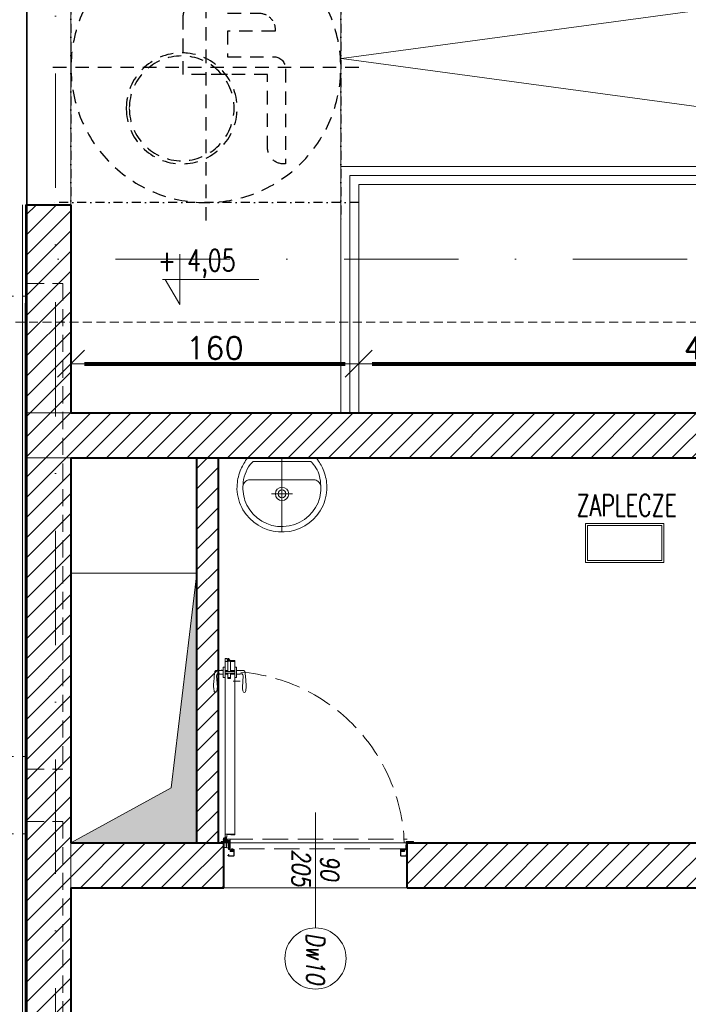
# Model space of a CAD drawing. Header units: metres. Extents: x 7408630 to 15602436, y 5561464 to 13303678.
# Tile 34 of 123: x 7413772 to 7414144, y 5562951 to 5563498. Entities that reach past the tile are written whole.
import ezdxf
from ezdxf.enums import TextEntityAlignment as Align

# ---------------------------------------------------------------- set-up
doc = ezdxf.new("R2010")
doc.units = ezdxf.units.M
doc.header["$MEASUREMENT"] = 0
for name, pattern in [('216-500', [2.5, 1.5, -1]), ('2_3', [1, 0.5, -0.5]), ('CARKOVANA', [7.5, 5, -2.5]), ('CENTER', [0.6, 0.375, -0.075, 0.075, -0.075]), ('DASHDOT', [25.4, 12.7, -6.35, 0, -6.35]), ('Hidden Line', [391.222223, 282.222223, -109]), ('HIDDEN2', [4.7625, 3.175, -1.5875]), ('STRICHPUNKTX2', [2, 1, -0.5, 0, -0.5])]:
    doc.linetypes.add(name, pattern=pattern)
for name, color, linetype, lineweight in [('!! 0_ Istn-sciany', 3, 'Continuous', 30), ('!! 0_ Opis', 8, 'Continuous', 13), ('!! 0_Opis_pom', 9, 'Continuous', 13), ('!! 0_Osie', 1, 'DASHDOT', 13), ('!! 1  WYDZIELENIE PPOŻ', 252, 'Continuous', 0), ('!! 1_drzwi opis', 151, 'Continuous', 9), ('!! 1_drzwi-linia', 213, 'Continuous', 5), ('!! 1_hatch projektowane ściany', 4, 'Continuous', 5), ('!! 1_OPIS POM NOWE', 140, 'Continuous', 5), ('!! 1_PROJ Sciany', 2, 'Continuous', 40), ('!! 1_PROJ TERMOIZOL', 132, 'Continuous', 5), ('!! 1_PROJ widok', 5, 'Continuous', 9), ('!! 2_wypos-sanitarne', 240, 'Continuous', 9), ('!! wymiary osi', 250, 'Continuous', 5), ('0-osie-liniA', 14, 'DASHDOT', 5), ('0-PRZEB-LINIA-PODLOGA', 72, 'Continuous', 20), ('Granica', 112, 'Continuous', 80)]:
    doc.layers.add(name, color=color, linetype=linetype, lineweight=lineweight)
doc.layers.add('!! 1_ widok', color=4, linetype='Continuous')
doc.layers.add('NPS !!', color=4, linetype='Continuous')
doc.layers.add('!! 1_Wyburzenia', color=252, linetype='CARKOVANA', lineweight=13, true_color=0x696969)
doc.layers.add('Powierzchnia', color=140, linetype='Continuous', lineweight=5, plot=False)
doc.styles.add('50', font='ROMANS.shx', dxfattribs={"width": 0.8, "oblique": 10, "height": 10})
doc.styles.add('ARIAL', font='tahoma.ttf')
doc.styles.add('SIMPLEX', font='simplex.shx', dxfattribs={"width": 0.77})
doc.styles.add('TXT', font='simplex.shx')
doc.linetypes.add('ZIGZAG', pattern='A,0.00254,-5.08,[131,ltypeshp.shx,S=5.08,R=0,X=-5.08,Y=0],-10.16,[131,ltypeshp.shx,S=5.08,R=180,X=5.08,Y=0],-5.08', length=20.32254)
doc.dimstyles.new('DIM50', dxfattribs={"dimscale": 5, "dimtxt": 2, "dimasz": 1, "dimexe": 0, "dimexo": 0, "dimgap": 0.5, "dimtad": 1, "dimdec": 4, "dimrnd": 0.5, "dimdsep": 46, "dimtxsty": 'TXT', "dimblk": 'TICK1', "dimblk1": 'TICK1', "dimblk2": 'TICK1', "dimsah": 1, "dimcen": 0, "dimse1": 1, "dimse2": 1, "dimclrd": 1, "dimclre": 7, "dimclrt": 9, "dimadec": 0, "dimazin": 0, "dimtfac": 1, "dimtdec": 4, "dimtmove": 2, "dimatfit": 3, "dimldrblk": 'TICK1', "dimfxl": 1, "dimtolj": 1, "dimarcsym": 0})
pattern_1 = [(45, (-71376.923, 194378.116), (-5.61266008, 5.61266008), [])]

# ---------------------------------------------------------------- blocks, each defined once
blk = doc.blocks.new('okno 266 x 112 - do zamurowania')
at = {"layer": '!! 1_Wyburzenia', "linetype": 'HIDDEN2', "ltscale": 3}
for points in [[(74187.47, -198558.59), (74187.47, -198278.59)], [(74192.47, -198278.59), (74187.47, -198278.59)], [(74224.47, -198285.59), (74192.47, -198285.59)], [(74224.47, -198285.59), (74232.47, -198285.59)], [(74224.47, -198551.59), (74224.47, -198285.59)], [(74232.47, -198290.59), (74232.47, -198285.59)], [(74232.47, -198551.59), (74232.47, -198285.59)], [(74249.47, -198283.59), (74269.47, -198283.59)], [(74249.47, -198290.59), (74249.47, -198285.59)], [(74269.47, -198283.59), (74269.47, -198553.59)], [(74232.47, -198290.59), (74249.47, -198290.59)], [(74228.47, -198543.59), (74228.47, -198293.59)], [(74232.47, -198551.59), (74232.47, -198546.59)], [(74232.47, -198546.59), (74249.47, -198546.59)], [(74249.47, -198546.59), (74249.47, -198551.59)], [(74224.47, -198551.59), (74192.47, -198551.59)], [(74224.47, -198551.59), (74232.47, -198551.59)], [(74249.47, -198553.59), (74269.47, -198553.59)], [(74192.47, -198558.59), (74187.47, -198558.59)]]:
    blk.add_lwpolyline(points, dxfattribs=at)
for points in [[(74232.47, -198293.59), (74232.47, -198287.59), (74224.47, -198287.59), (74224.47, -198293.59)], [(74232.47, -198549.59), (74232.47, -198543.59), (74224.47, -198543.59), (74224.47, -198549.59)]]:
    blk.add_lwpolyline(points, close=True, dxfattribs=at)
blk = doc.blocks.new('BLOK OSI')
at = {"layer": '0-osie-liniA', "ltscale": 5}
for points in [[(52022.71142, -198101.31839), (52022.71142, -199860.81919)], [(48624.30568, -198331.5883), (52453.67948, -198331.5883)]]:
    blk.add_lwpolyline(points, dxfattribs=at)
blk = doc.blocks.new('gvb')
at = {"linetype": 'STRICHPUNKTX2', "ltscale": 5}
for p, q in [((130664.97, 14667.75), (130664.97, 14497.75)), ((130814.97, 14667.75), (130814.97, 14497.75)), ((130654.97, 14657.75), (130824.97, 14657.75)), ((130654.97, 14507.75), (130824.97, 14507.75))]:
    blk.add_line(p, q, dxfattribs=at)
at = {"linetype": '216-500', "ltscale": 5}
for p, q in [((130739.97, 14667.75), (130739.97, 14497.75)), ((130654.97, 14582.75), (130824.97, 14582.75)), ((130705.62, 14537.29), (130705.62, 14578.9))]:
    blk.add_line(p, q, dxfattribs=at)
for points in [[(130727.92, 14612.92), (130709.37, 14612.92)], [(130727.92, 14578.9), (130752.56, 14578.9), (130752.56, 14611.05)], [(130701.49, 14604.79), (130701.49, 14603.03), (130727.92, 14603.03)], [(130727.92, 14603.03), (130727.92, 14588.79)], [(130727.92, 14588.79), (130701.75, 14588.8)], [(130727.92, 14588.79), (130713.68, 14588.79)], [(130705.62, 14578.9), (130737.03, 14578.9)]]:
    blk.add_lwpolyline(points, dxfattribs=at)
blk.add_lwpolyline([(130701.75, 14588.8, 0.400619), (130695.72, 14582.06), (130695.72, 14529.31)], format="xyb", dxfattribs=at)
at = {"linetype": '216-500', "ltscale": 2}
blk.add_lwpolyline([(130713.68, 14588.79), (130713.68, 14588.79)], dxfattribs=at)
at = {"linetype": '216-500', "ltscale": 5}
for centre, radius in [((130739.97, 14582.75), 75), ((130740.04, 14640.53), 11.41), ((130753.4, 14560.11), 30.82), ((130753.4, 14560.11), 29.13)]:
    blk.add_circle(centre, radius, dxfattribs=at)
for centre, radius, start, end in [((130740.13, 14610.57), 12.44, 2.2135, 169.0878), ((130696.81, 14538.09), 8.85, 262.981, 5.2099)]:
    blk.add_arc(centre, radius, start, end, dxfattribs=at)
at = {"linetype": '216-500', "ltscale": 2}
blk.add_arc((130710.53, 14603.91), 9.09, 97.3287, 185.5564, dxfattribs=at)
blk = doc.blocks.new('TICK1')
at = {"color": 2}
blk.add_line((-1, -1), (1, 1), dxfattribs=at)
at = {"color": 0}
for p, q in [((0, -1.4), (0, 1.4)), ((0, 0), (-1, 0))]:
    blk.add_line(p, q, dxfattribs=at)
blk = doc.blocks.new('*D918')
at = {"layer": '!! wymiary osi', "color": 1, "lineweight": -2, "transparency": 16777216}
blk.add_line((74482.42, -198328.22), (74627.43, -198328.22), dxfattribs=at)
at = {"layer": 'DEFPOINTS', "color": 0, "transparency": 16777216}
for p in [(74634.93, -198328.22), (74474.92, -198346.84), (74634.93, -198346.84)]:
    blk.add_point(p, dxfattribs=at)
at = {"layer": '!! wymiary osi', "color": 1, "lineweight": -2, "transparency": 16777216, "xscale": 7.5, "yscale": 7.5, "zscale": 7.5, "rotation": 180}
blk.add_blockref('TICK1', (74474.92, -198328.22), dxfattribs=at)
at = {"layer": '!! wymiary osi', "color": 1, "lineweight": -2, "transparency": 16777216, "xscale": 7.5, "yscale": 7.5, "zscale": 7.5}
blk.add_blockref('TICK1', (74634.93, -198328.22), dxfattribs=at)
at = {"layer": '!! wymiary osi', "color": 9, "transparency": 16777216, "insert": (74554.93, -198319.47), "char_height": 12.5, "attachment_point": 5, "style": 'TXT'}
blk.add_mtext('\\A1;160', dxfattribs=at)
blk = doc.blocks.new('*D919')
at = {"layer": '!! wymiary osi', "color": 1, "lineweight": -2, "transparency": 16777216}
blk.add_line((74642.43, -198328.22), (75036.92, -198328.22), dxfattribs=at)
at = {"layer": 'DEFPOINTS', "color": 0, "transparency": 16777216}
for p in [(75044.42, -198328.22), (74634.93, -198346.84), (75044.42, -198346.84)]:
    blk.add_point(p, dxfattribs=at)
at = {"layer": '!! wymiary osi', "color": 1, "lineweight": -2, "transparency": 16777216, "xscale": 7.5, "yscale": 7.5, "zscale": 7.5, "rotation": 180}
blk.add_blockref('TICK1', (74634.93, -198328.22), dxfattribs=at)
at = {"layer": '!! wymiary osi', "color": 1, "lineweight": -2, "transparency": 16777216, "xscale": 7.5, "yscale": 7.5, "zscale": 7.5}
blk.add_blockref('TICK1', (75044.42, -198328.22), dxfattribs=at)
at = {"layer": '!! wymiary osi', "color": 9, "transparency": 16777216, "insert": (74839.68, -198319.47), "char_height": 12.5, "attachment_point": 5, "style": 'TXT'}
blk.add_mtext('\\A1;409.5', dxfattribs=at)
blk = doc.blocks.new('1_ok-opis')
blk.add_line((0, 111.61), (0, 50))
blk.add_circle((0, 128.61), 17)
at = {"style": '50', "oblique": 10, "width": 0.8}
for tag, rotation, p in [('NR', 90, (0, 128.61)), ('NR', 270, (0, 128.61)), ('SZEROKOŚĆ', 90, (-8, 78.29)), ('WYSOKOŚĆ', 270, (-8, 78.29)), ('WYSOKOŚĆ', 90, (8, 78.29)), ('SZEROKOŚĆ', 270, (8, 78.29))]:
    blk.add_attdef(tag, text='', height=10, rotation=rotation, dxfattribs=at).set_placement(p, align=Align.MIDDLE)
blk = doc.blocks.new('A$C527aaae0')
for points in [[(0.1915, -0.001), (0.1975, -0.0093), (0.203, -0.0173), (0.2082, -0.025), (0.213, -0.0326), (0.2175, -0.0402), (0.2216, -0.0479), (0.2255, -0.0558), (0.2292, -0.0639), (0.2328, -0.0735), (0.2366, -0.0845), (0.2399, -0.0953), (0.2429, -0.1061), (0.2453, -0.1169), (0.2473, -0.1278), (0.2487, -0.1389), (0.2495, -0.1502), (0.2498, -0.1618), (0.2492, -0.1766), (0.2478, -0.1918), (0.2457, -0.2067), (0.2428, -0.2214), (0.239, -0.2358), (0.2344, -0.25), (0.2289, -0.2639), (0.2225, -0.2775), (0.2132, -0.2936), (0.1947, -0.319), (0.174, -0.3415), (0.1513, -0.361), (0.1268, -0.3776), (0.1005, -0.391), (0.0726, -0.4011), (0.0432, -0.4079), (0.0125, -0.4112), (-0.0191, -0.4105), (-0.0495, -0.4063), (-0.0786, -0.3988), (-0.1062, -0.3881), (-0.1321, -0.3743), (-0.1563, -0.3574), (-0.1786, -0.3374), (-0.1988, -0.3143), (-0.2168, -0.2883), (-0.2237, -0.2746), (-0.2299, -0.2608), (-0.2353, -0.2468), (-0.24, -0.2327), (-0.2438, -0.2183), (-0.2467, -0.2037), (-0.2487, -0.1888), (-0.2498, -0.1735), (-0.2497, -0.1595), (-0.249, -0.1479), (-0.2479, -0.1367), (-0.2463, -0.1256), (-0.2444, -0.1148), (-0.242, -0.104), (-0.2392, -0.0932), (-0.2359, -0.0823), (-0.2322, -0.0712), (-0.2282, -0.0623), (-0.2242, -0.0541), (-0.22, -0.0461), (-0.2157, -0.0381), (-0.2113, -0.0303), (-0.2067, -0.0225), (-0.2019, -0.0148), (-0.1969, -0.0071), (-0.1921, -0.001)], [(0.1608, -0.0198), (0.1622, -0.0209), (0.1634, -0.022), (0.1645, -0.023), (0.1654, -0.024), (0.1663, -0.025), (0.1672, -0.0261), (0.1682, -0.0273), (0.1692, -0.0287), (0.1739, -0.0344), (0.1821, -0.0451), (0.1893, -0.0557), (0.1954, -0.0665), (0.2007, -0.0776), (0.2051, -0.0891), (0.2087, -0.1012), (0.2116, -0.114), (0.2138, -0.1277), (0.2152, -0.1416), (0.216, -0.1551), (0.2162, -0.1682), (0.2158, -0.181), (0.2146, -0.1937), (0.2128, -0.2063), (0.2103, -0.2189), (0.2069, -0.2316), (0.2007, -0.2493), (0.1874, -0.2756), (0.1704, -0.3001), (0.1499, -0.3221), (0.1263, -0.3413), (0.1, -0.3573), (0.0711, -0.3696), (0.0402, -0.3777), (0.0074, -0.3812), (-0.0248, -0.3802), (-0.0555, -0.3745), (-0.0846, -0.3645), (-0.1119, -0.3506), (-0.1369, -0.3331), (-0.1592, -0.3122), (-0.1785, -0.2885), (-0.1945, -0.2622), (-0.2053, -0.2373), (-0.2088, -0.2247), (-0.2117, -0.2119), (-0.2139, -0.1991), (-0.2155, -0.1862), (-0.2165, -0.1732), (-0.2167, -0.1601), (-0.2161, -0.147), (-0.2148, -0.1337), (-0.2129, -0.12), (-0.2097, -0.1056), (-0.2052, -0.0909), (-0.1995, -0.0763), (-0.1928, -0.0622), (-0.1851, -0.049), (-0.1767, -0.0372), (-0.1676, -0.0271), (-0.159, -0.0198)]]:
    blk.add_lwpolyline(points, close=True)
blk.add_lwpolyline([(0.2151, -0.1518), (0.2126, -0.1464), (0.21, -0.1415), (0.2071, -0.1372), (0.2038, -0.1333), (0.2, -0.1297), (0.1955, -0.1264), (0.1903, -0.1232), (0.1842, -0.1211), (-0.1851, -0.1211), (-0.1909, -0.1228), (-0.1959, -0.1256), (-0.2003, -0.1289), (-0.2043, -0.1326), (-0.2078, -0.1367), (-0.2109, -0.1413), (-0.2137, -0.1463), (-0.2163, -0.1518), (-0.2163, -0.1521)])
at = {"lineweight": 5}
for points in [[(0.1863, -0.1214), (0.1863, -0.1211)], [(0.1863, -0.1211), (0.1863, -0.1214)]]:
    blk.add_lwpolyline(points, dxfattribs=at)
for radius in [0.0371, 0.0219]:
    blk.add_circle((0.0005, -0.1995), radius)
at = {"layer": 'DEFPOINTS', "lineweight": 5}
for points in [[(0, 0), (0, -0.4111)], [(-0.0573, -0.1985), (0.0582, -0.1985)]]:
    blk.add_lwpolyline(points, dxfattribs=at)
blk = doc.blocks.new('8544-EI60')
at = {"color": 254, "true_color": 0xe9d9be}
for p, q in [((-5.3, 0), (6, 0)), ((6, 0), (7.4, -1.4)), ((-7.5, -2.2), (-7.5, -2.2)), ((-7.5, -5.2), (-7.5, -5.2)), ((-7.5, -8.2), (-7.5, -8.2)), ((-5.6, -0.1), (-7.4, -1.9)), ((-5.5, -3), (-7.4, -4.9)), ((-5.5, -6), (-7.4, -7.9)), ((-5.5, -1.4), (-6.6, -2.6)), ((-5.5, -4.4), (-6.6, -5.6)), ((-5.5, -7.4), (-6.6, -8.6)), ((-5.5, -3), (-5.5, -1.4)), ((-5.5, -6), (-5.5, -4.4)), ((-5.5, -7.4), (-5.3, -8)), ((-5.3, -8), (-1.2, -8)), ((-4.5, -3.9), (-4.5, -1)), ((-4.5, -1), (5, -1)), ((-4.5, -3.9), (0.4, -2.7)), ((-4.5, -5), (0.1, -3.8)), ((-4.5, -7), (-4.5, -5)), ((-4.5, -7), (-1.2, -7)), ((-0.7, -8.5), (-1.1, -12.4)), ((0.3, -8.6), (-0.1, -12.1)), ((3.1, -13.5), (-0.1, -13.5)), ((0.1, -3.8), (5.2, -7.4)), ((3, -12.5), (0.3, -12.5)), ((0.4, -2.7), (5, -6.1)), ((5, -6.1), (5, -1)), ((6, -1.4), (6.6, -2.1)), ((6, -3.2), (6, -1.4)), ((6, -3.2), (7.4, -4.5)), ((6, -4.6), (6.6, -5.3)), ((6, -6), (6, -4.6)), ((6.7, -6.4), (7.5, -6)), ((7.5, -1.7), (7.5, -1.7)), ((7.5, -4.9), (7.5, -4.9)), ((7.5, -8), (7.6, -9.4))]:
    blk.add_line(p, q, dxfattribs=at)
for centre, radius, start, end in [((-5.3, -0.5), 0.5, 90, 135), ((-7, -2.2), 0.5, 135, 180), ((-7, -2.2), 0.5, 180, 315), ((-7, -5.2), 0.5, 135, 180), ((-7, -5.2), 0.5, 180, 315), ((-7, -8.2), 0.5, 135, 180), ((-7, -8.2), 0.5, 180, 315), ((-1.2, -8.5), 1.5, 354.4366, 90), ((-1.2, -8.5), 0.5, 354.4366, 90), ((0.4, -12.5), 1.5, 174.4366, 180.4125), ((-0.1, -12.5), 1, 180.4125, 270), ((0.3, -12.1), 0.4, 174.4366, 270), ((3, -11.5), 1, 270, 290.1212), ((3.1, -12.5), 1, 270, 288.9845), ((0.1, -3.8), 9.19, 290.1212, 302.4406), ((0.1, -3.8), 10.2, 288.9845, 310.5414), ((3.7, -9.5), 2.5, 302.4406, 54.3761), ((6.5, -6), 0.5, 180, 296.5747), ((7, -1.7), 0.5, 225, 0), ((7, -4.9), 0.5, 225, 0), ((5.1, -9.7), 2.5, 310.5414, 5.5701), ((7, -1.7), 0.5, 0, 45), ((7, -4.9), 0.5, 0, 45)]:
    blk.add_arc(centre, radius, start, end, dxfattribs=at)
blk = doc.blocks.new('zaw-dr-90-p')
at = {"color": 2, "linetype": 'CENTER', "ltscale": 0.2}
for p, q in [((12, 0), (-12, 0)), ((0, 12), (0, -12)), ((24.5, 24), (31, 24)), ((24.5, 19), (31, 19))]:
    blk.add_line(p, q, dxfattribs=at)
at = {"ltscale": 0.2}
for p, q in [((10, 12), (6.5, 12)), ((10, 0), (10, 6.5))]:
    blk.add_line(p, q, dxfattribs=at)
blk.add_lwpolyline([(0, 6.5), (23.5, 6.5, 0.414214), (28, 11), (28, 31), (24.5, 31), (24.5, 11, -0.414214), (23.5, 10), (0, 10, 4.561698), (7.6, 6.5), (4.9, 4.2)], format="xyb", dxfattribs=at)
blk.add_lwpolyline([(-0.2, -0.2), (-2.5, -0.2), (-2.5, 0.2), (-0.2, 0.2), (-0.2, 2.5), (0.2, 2.5), (0.2, 0.2), (2.8, 0.2), (2.8, -0.2), (0.2, -0.2), (0.2, -2.8), (-0.2, -2.8)], close=True)
blk.add_lwpolyline([(10, 10), (10, 39), (6.5, 39), (6.5, 10)], dxfattribs=at)
blk.add_circle((0, 0), 6.5, dxfattribs=at)
blk = doc.blocks.new('drzwi 90- sc 12')
h = blk.add_hatch()
h.set_pattern_fill('ANSI37', color=256, scale=0.022, angle=0.001, style=0)
h.set_pattern_definition([(45.0010491, (2407.02095, 648.17796), (-0.04939231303, 0.04939050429), []), (135.0010491, (2407.02095, 648.17796), (-0.04939050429, -0.04939231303), [])])
h.paths.add_polyline_path([(-13715.37, 20305.72), (-13715.57, 20305.72), (-13715.57, 20307.72), (-13715.37, 20307.72)])
h = blk.add_hatch()
h.set_pattern_fill('ANSI37', color=256, scale=0.022, angle=0.001, style=0)
h.set_pattern_definition([(135.0010491, (4473.9854, -4604.62511), (0.04939050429, 0.04939231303), []), (45.0010491, (4473.9854, -4604.62511), (0.04939231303, -0.04939050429), [])])
h.paths.add_polyline_path([(-13617.17, 20305.72), (-13616.97, 20305.72), (-13616.97, 20306.72), (-13617.17, 20306.72)])
h.paths.add_polyline_path([(-13617.17, 20306.72), (-13616.97, 20306.72), (-13616.97, 20307.72), (-13617.17, 20307.72)])
for p, q in [((-13620.32, 20410.16), (-13620.32, 20313.77)), ((-13618, 20409.86), (-13620.32, 20409.86)), ((-13616.12, 20410.26), (-13620.22, 20410.26)), ((-13616.12, 20410.26), (-13620, 20410.26)), ((-13618.17, 20410.26), (-13618.17, 20409.96)), ((-13618.17, 20410.26), (-13616.22, 20410.26)), ((-13618.17, 20410.26), (-13616.22, 20410.26)), ((-13618.17, 20409.96), (-13616.22, 20409.96)), ((-13618, 20404.16), (-13618, 20409.96)), ((-13617.9, 20404.16), (-13617.9, 20409.96)), ((-13617.77, 20410.26), (-13616.92, 20411.46)), ((-13616.92, 20410.26), (-13616.92, 20411.46)), ((-13616.62, 20411.46), (-13616.92, 20411.46)), ((-13616.62, 20411.46), (-13616.92, 20411.46)), ((-13616.62, 20410.26), (-13616.62, 20411.46)), ((-13616.62, 20410.26), (-13616.62, 20411.26)), ((-13616.62, 20410.66), (-13616.62, 20410.86)), ((-13616.5, 20404.16), (-13616.5, 20409.96)), ((-13616.4, 20404.16), (-13616.4, 20409.96)), ((-13614.92, 20409.86), (-13616.4, 20409.86)), ((-13616.22, 20410.26), (-13616.22, 20409.96)), ((-13616.22, 20409.96), (-13616.22, 20410.26)), ((-13616.12, 20410.26), (-13616.12, 20411.46)), ((-13616.12, 20411.46), (-13615.02, 20411.46)), ((-13614.92, 20411.36), (-13614.92, 20313.77)), ((-13618, 20404.76), (-13620.32, 20404.76)), ((-13620.32, 20404.16), (-13614.92, 20404.16)), ((-13620.32, 20403.36), (-13614.92, 20403.36)), ((-13618, 20402.76), (-13620.32, 20402.76)), ((-13618, 20400.34), (-13618, 20403.36)), ((-13617.9, 20400.84), (-13617.9, 20403.36)), ((-13616.5, 20400.84), (-13616.5, 20403.36)), ((-13616.4, 20404.76), (-13614.92, 20404.76)), ((-13616.4, 20400.34), (-13616.4, 20403.36)), ((-13616.4, 20402.76), (-13614.92, 20402.76)), ((-13619.54, 20398.92), (-13623.37, 20398.92)), ((-13619.54, 20398.92), (-13623.37, 20398.92)), ((-13618, 20400.34), (-13616.4, 20400.34)), ((-13616.5, 20400.84), (-13617.9, 20400.84)), ((-13617.9, 20400.84), (-13616.5, 20400.84)), ((-13620.32, 20313.47), (-13620.32, 20317.97)), ((-13614.92, 20312.27), (-13614.92, 20317.97)), ((-13614.92, 20313.77), (-13620.32, 20313.77)), ((-13618.22, 20313.37), (-13620.22, 20313.37)), ((-13618.22, 20313.67), (-13618.22, 20313.37)), ((-13618.22, 20313.67), (-13616.42, 20313.67)), ((-13617.77, 20311.12), (-13617.77, 20305.72)), ((-13617.77, 20311.12), (-13617.77, 20305.72)), ((-13617.37, 20309.92), (-13617.37, 20305.82)), ((-13616.17, 20309.92), (-13617.37, 20309.92)), ((-13616.17, 20309.92), (-13616.17, 20311.02)), ((-13615.92, 20313.17), (-13615.92, 20312.17)), ((-13615.92, 20312.17), (-13615.02, 20312.17)), ((-13715.57, 20308.32), (-13715.57, 20308.56)), ((-13715.57, 20307.69), (-13715.57, 20308.56)), ((-13715.57, 20307.82), (-13715.57, 20308.56)), ((-13715.57, 20307.72), (-13715.37, 20307.72)), ((-13715.77, 20301.96), (-13716.27, 20301.96)), ((-13616.77, 20301.96), (-13616.27, 20301.96))]:
    blk.add_line(p, q)
at = {"ltscale": 0.2}
for p, q in [((-13621.38, 20404.81), (-13624.98, 20404.81)), ((-13621.38, 20402.71), (-13622.87, 20402.71)), ((-13621.38, 20406.26), (-13621.38, 20401.26)), ((-13620.32, 20406.56), (-13621.08, 20406.56)), ((-13614.92, 20406.56), (-13614.16, 20406.56)), ((-13613.86, 20406.26), (-13613.86, 20401.26)), ((-13613.86, 20404.81), (-13610.26, 20404.81)), ((-13613.86, 20402.71), (-13612.38, 20402.71)), ((-13613.36, 20405.01), (-13613.36, 20404.81)), ((-13613.36, 20405.01), (-13612.86, 20405.01)), ((-13612.86, 20405.01), (-13612.86, 20404.81)), ((-13624.98, 20401.86), (-13624.58, 20395.61)), ((-13620.32, 20400.96), (-13621.08, 20400.96)), ((-13614.92, 20400.96), (-13614.16, 20400.96)), ((-13610.26, 20401.86), (-13610.66, 20395.61))]:
    blk.add_line(p, q, dxfattribs=at)
at = {"linetype": 'Hidden Line', "lineweight": 9, "ltscale": 0.05}
for p, q in [((-13616.27, 20311.12), (-13716.27, 20311.12)), ((-13715.07, 20305.72), (-13617.47, 20305.72))]:
    blk.add_line(p, q, dxfattribs=at)
for points in [[(-13665.27, 20284.96), (-13665.27, 20325.83)], [(-13615.57, 20309.64), (-13615.32, 20309.64), (-13615.32, 20309.82), (-13616.32, 20309.82), (-13616.32, 20309.64), (-13615.92, 20309.64)], [(-13715.37, 20307.72), (-13715.37, 20305.72), (-13715.57, 20305.72), (-13715.57, 20307.72)]]:
    blk.add_lwpolyline(points)
at = {"ltscale": 0.2}
for points in [[(-13715.57, 20307.51), (-13715.57, 20309.48, 0.414214), (-13715.91, 20309.82), (-13719.43, 20309.82, 0.414214), (-13719.77, 20309.48), (-13719.77, 20308.92), (-13719.59, 20308.92), (-13719.59, 20309.48, -0.414214), (-13719.43, 20309.64), (-13716.97, 20309.64)], [(-13716.97, 20309.64), (-13715.91, 20309.64, -0.414214), (-13715.75, 20309.48), (-13715.75, 20307.51)], [(-13615.92, 20309.64), (-13616.63, 20309.64, 0.414214), (-13616.79, 20309.48), (-13616.79, 20305.58, -0.414214), (-13617.13, 20305.24), (-13617.58, 20305.24, 0.414214), (-13617.74, 20305.08), (-13617.74, 20304.48, -0.414214), (-13618.08, 20304.14), (-13619.26, 20304.14, -0.414214), (-13619.6, 20304.48), (-13619.6, 20305.15, 1), (-13619.79, 20305.15), (-13619.79, 20301.96, 0.414214), (-13619.63, 20301.8), (-13617.11, 20301.8, 0.414214), (-13616.95, 20301.96), (-13616.95, 20302.52), (-13616.77, 20302.52), (-13616.77, 20301.96, -0.414214), (-13617.11, 20301.62), (-13619.63, 20301.62, -0.414214), (-13619.97, 20301.96), (-13619.97, 20305.15, -1), (-13619.42, 20305.15), (-13619.42, 20304.48, 0.414214), (-13619.26, 20304.32), (-13618.08, 20304.32, 0.414214), (-13617.92, 20304.48), (-13617.92, 20305.08, -0.414214), (-13617.58, 20305.42), (-13617.13, 20305.42, 0.414214), (-13616.97, 20305.58), (-13616.97, 20309.48, -0.414214), (-13616.63, 20309.82), (-13613.11, 20309.82, -0.414214), (-13612.77, 20309.48), (-13612.77, 20308.92), (-13612.95, 20308.92), (-13612.95, 20309.48, 0.414214), (-13613.11, 20309.64), (-13615.57, 20309.64)], [(-13616.43, 20309.49), (-13616.43, 20309.64), (-13616.63, 20309.64, 0.414214), (-13616.79, 20309.48), (-13616.79, 20306.14), (-13615.99, 20306.14), (-13615.99, 20306.34), (-13614.39, 20306.34), (-13614.39, 20309.64), (-13614.93, 20309.64), (-13614.93, 20309.49)], [(-13715.75, 20307.76), (-13715.75, 20305.58, 0.414214), (-13715.41, 20305.24), (-13714.96, 20305.24, -0.414214), (-13714.8, 20305.08), (-13714.8, 20304.48, 0.414214), (-13714.46, 20304.14), (-13713.28, 20304.14, 0.414214), (-13712.94, 20304.48), (-13712.94, 20305.15, -1), (-13712.75, 20305.15), (-13712.75, 20301.96, -0.414214), (-13712.91, 20301.8), (-13715.43, 20301.8, -0.414214), (-13715.59, 20301.96), (-13715.59, 20302.52), (-13715.77, 20302.52), (-13715.77, 20301.96, 0.414214), (-13715.43, 20301.62), (-13712.91, 20301.62, 0.414214), (-13712.57, 20301.96), (-13712.57, 20305.15, 1), (-13713.12, 20305.15), (-13713.12, 20304.48, -0.414214), (-13713.28, 20304.32), (-13714.46, 20304.32, -0.414214), (-13714.62, 20304.48), (-13714.62, 20305.08, 0.414214), (-13714.96, 20305.42), (-13715.41, 20305.42, -0.414214), (-13715.57, 20305.58), (-13715.57, 20307.64)]]:
    blk.add_lwpolyline(points, format="xyb", dxfattribs=at)
at = {"lineweight": 30}
for points in [[(-13716.27, 20308.92), (-13721.27, 20308.92)], [(-13716.27, 20308.92), (-13716.27, 20296.92)], [(-13614.27, 20308.92), (-13609.27, 20308.92)], [(-13614.27, 20308.92), (-13614.27, 20296.92)]]:
    blk.add_lwpolyline(points, dxfattribs=at)
for points in [[(-13616.97, 20307.72), (-13617.17, 20307.72), (-13617.17, 20305.72), (-13616.97, 20305.72)], [(-13616.79, 20308.82), (-13616.97, 20308.82), (-13616.97, 20307.42), (-13616.79, 20307.42)]]:
    blk.add_lwpolyline(points, close=True)
for centre, radius, start, end in [((-13620.22, 20410.16), 0.1, 90, 180), ((-13615.02, 20411.36), 0.1, 0, 90), ((-13620.22, 20313.47), 0.1, 180, 270), ((-13616.42, 20313.17), 0.5, 0, 90), ((-13616.27, 20311.02), 0.1, 0, 90), ((-13615.02, 20312.27), 0.1, 270, 0), ((-13617.47, 20305.82), 0.1, 270, 0)]:
    blk.add_arc(centre, radius, start, end)
at = {"linetype": 'Hidden Line', "lineweight": 9, "ltscale": 0.05}
blk.add_arc((-13615.5, 20305.14), 99.12, 94.8005, 177.6944, dxfattribs=at)
at = {"ltscale": 0.2}
for centre, radius, start, end in [((-13624.98, 20403.76), 1.05, 90, 180), ((-13623.93, 20401.96), 1.05, 58.6119, 185.465), ((-13622.87, 20403.71), 1, 238.6119, 270), ((-13621.08, 20406.26), 0.3, 90, 180), ((-13614.16, 20406.26), 0.3, 0, 90), ((-13612.38, 20403.71), 1, 270, 301.3881), ((-13611.31, 20401.96), 1.05, 354.535, 121.3881), ((-13610.26, 20403.76), 1.05, 0, 90), ((-13621.08, 20401.26), 0.3, 180, 270), ((-13614.16, 20401.26), 0.3, 270, 0), ((-13625.63, 20393.35), 0.74, 198.9246, 270), ((-13609.61, 20393.35), 0.74, 270, 341.0754)]:
    blk.add_arc(centre, radius, start, end, dxfattribs=at)
blk.add_ellipse((-13625.63, 20395.61), major_axis=(0, 3), ratio=0.347016, start_param=3.132997, end_param=4.712389, dxfattribs=at)
at = {"ltscale": 0.2, "extrusion": (0, 0, -1)}
blk.add_ellipse((-13609.62, 20395.61), major_axis=(0, 3), ratio=0.347016, start_param=3.132997, end_param=4.712389, dxfattribs=at)
at = {"ltscale": 0.2}
for points in [[(-13626.03, 20403.76), (-13626.09, 20403.41), (-13626.32, 20401.88), (-13626.44, 20399.16), (-13626.83, 20395.94), (-13626.48, 20393.94), (-13626.33, 20393.11)], [(-13609.21, 20403.76), (-13609.16, 20403.41), (-13608.93, 20401.88), (-13608.8, 20399.16), (-13608.41, 20395.94), (-13608.76, 20393.94), (-13608.91, 20393.11)]]:
    blk.add_open_spline(points, degree=3, knots=[0, 0, 0, 0, 1.06066, 4.623314, 8.177981, 10.699943, 10.699943, 10.699943, 10.699943], dxfattribs=at)
at = {"xscale": 0.09999999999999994, "yscale": 0.09999999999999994, "zscale": 0.09999999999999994, "rotation": 180.0000000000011}
for name, p in [('zaw-dr-90-p', (-13614.92, 20310.92)), ('8544-EI60', (-13618.67, 20304.32))]:
    blk.add_blockref(name, p, dxfattribs=at)
at = {"extrusion": (0, 0, -1), "xscale": 0.09999999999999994, "yscale": 0.09999999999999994, "zscale": -0.1, "rotation": 179.9999999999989}
blk.add_blockref('8544-EI60', (13713.87, 20304.32), dxfattribs=at)
blk = doc.blocks.new('P_001_op1')
for p, q in [((1, 1), (0, 1)), ((0, 1), (0, 0)), ((0.2047, 0.7953), (1, 1)), ((1, 0), (1, 1)), ((0, 0), (0.2047, 0.7953)), ((0, 0), (1, 0))]:
    blk.add_line(p, q)
blk.add_solid([(0, 0), (0.2047, 0.7953), (0, 1), (1, 1)])
blk = doc.blocks.new('A$C9c944097')
at = {"layer": '!! 1_hatch projektowane ściany'}
h = blk.add_hatch(dxfattribs=at)
h.set_pattern_fill('ANSI31', color=256, scale=2.5)
h.set_pattern_definition(pattern_1)
h.paths.add_polyline_path([(3098, -3861.77807), (3073, -3861.77807), (3073, -3977.47213), (3098, -3977.47213)])
h = blk.add_hatch(dxfattribs=at)
h.set_pattern_fill('ANSI31', color=256, scale=2.5)
h.set_pattern_definition(pattern_1)
h.paths.add_polyline_path([(3642.5, -4094.47453), (3667.5, -4094.47453), (3667.5, -3977.47213), (3073, -3977.47213), (3073, -4002.47213), (3642.5, -4002.47213)])
h = blk.add_hatch(dxfattribs=at)
h.set_pattern_fill('ANSI31', color=256, scale=2.5)
h.set_pattern_definition(pattern_1)
h.paths.add_polyline_path([(3098, -4002.47213), (3072.98224, -4002.47213), (3072.98224, -5093.51195), (3098, -5093.51195)])
h = blk.add_hatch(dxfattribs=at)
h.set_pattern_fill('ANSI31', color=256, scale=2.5)
h.set_pattern_definition(pattern_1)
h.paths.add_polyline_path([(3168, -4002.47213), (3180, -4002.47213), (3180, -4216.47453), (3168, -4216.47453)])
h = blk.add_hatch(dxfattribs=at)
h.set_pattern_fill('ANSI31', color=256, scale=2.5)
h.set_pattern_definition(pattern_1)
h.paths.add_polyline_path([(3285.00008, -4241.47453), (3642.5, -4241.47453), (3642.5, -4279.47453), (3667.5, -4279.47453), (3667.5, -4196.47453), (3642.5, -4196.47453), (3642.5, -4216.47453), (3285.00008, -4216.47453)])
h = blk.add_hatch(dxfattribs=at)
h.set_pattern_fill('ANSI31', color=256, scale=2.5)
h.set_pattern_definition(pattern_1)
h.paths.add_polyline_path([(3098, -4241.47453), (3183, -4241.47453), (3183, -4216.47453), (3098, -4216.47453)])
at = {"layer": '!! 0_ Istn-sciany'}
blk.add_lwpolyline([(3073.5, -4168.47213), (3073.5, -4211.47213)], dxfattribs=at)
at = {"layer": '!! 0_ Opis'}
for points in [[(3158.5245, -3889.23744), (3158.5245, -3917.2392)], [(3148.94339, -3903.23832), (3202.3776, -3903.23832)], [(3158.5245, -3917.2392), (3150.44109, -3903.23832)]]:
    blk.add_lwpolyline(points, dxfattribs=at)
at = {"layer": '!! 1  WYDZIELENIE PPOŻ', "color": 20, "linetype": '2_3', "ltscale": 10, "true_color": 0xf65c09, "const_width": 1}
blk.add_lwpolyline([(3073.5, -5131.01344), (3073.5, -3682.47213), (4290.5, -3682.47213)], dxfattribs=at)
at = {"layer": '!! 1  WYDZIELENIE PPOŻ'}
for points in [[(3168, -4002.47213), (3180, -4002.47213), (3180, -4216.47453), (3168, -4216.47453)], [(3098, -4241.47453), (3183, -4241.47453), (3183, -4216.47453), (3098, -4216.47453)]]:
    blk.add_lwpolyline(points, close=True, dxfattribs=at)
at = {"layer": '!! 1_hatch projektowane ściany'}
for points in [[(3098, -3861.77807), (3073, -3861.77807), (3073, -3977.47213), (3098, -3977.47213)], [(3642.5, -4094.47453), (3667.5, -4094.47453), (3667.5, -3977.47213), (3073, -3977.47213), (3073, -4002.47213), (3642.5, -4002.47213)], [(3098, -4241.47453), (3642.5, -4241.47453), (3642.5, -4279.47453), (3667.5, -4279.47453), (3667.5, -4196.47453), (3642.5, -4196.47453), (3642.5, -4216.47453), (3098, -4216.47453)]]:
    blk.add_lwpolyline(points, close=True, dxfattribs=at)
at = {"layer": '!! 1_OPIS POM NOWE'}
for points in [[(3384.07089, -4060.62196), (3427.59089, -4060.62196), (3427.59089, -4038.86196), (3384.07089, -4038.86196)], [(3385.15889, -4059.53396), (3426.50289, -4059.53396), (3426.50289, -4039.94996), (3385.15889, -4039.94996)]]:
    blk.add_lwpolyline(points, close=True, dxfattribs=at)
at = {"layer": '!! 1_PROJ Sciany'}
for points in [[(3073, -3861.77807), (3098, -3861.77807)], [(3073, -3861.77807), (3073, -3916.47453)], [(3098, -3861.77807), (3098, -3977.47213)], [(3316.24819, -5120.19044), (3073, -5120.19044), (3073, -3916.47453)], [(3098, -3977.47213), (3667.5, -3977.47213)], [(3098, -4002.47213), (3642.5, -4002.47213)], [(3098, -4002.47213), (3098, -4216.47453)], [(3103.5, -4002.47213), (3642.5, -4002.47213)], [(3168, -4216.47453), (3168, -4002.47213)], [(3180, -4216.47453), (3180, -4002.47213)], [(3098, -4216.47453), (3183, -4216.47453)], [(3183, -4241.47453), (3183, -4216.47453)], [(3285.00008, -4216.47453), (3642.5, -4216.47453)], [(3285.00008, -4241.47453), (3285.00008, -4216.47453)], [(3098, -4241.47453), (3183, -4241.47453)], [(3098, -4241.47453), (3183, -4241.47453)], [(3098, -4241.47453), (3098, -5095.01195), (3316.24819, -5095.01195)], [(3285.00008, -4241.47453), (3642.5, -4241.47453)], [(3285.00008, -4241.47453), (3642.5, -4241.47453)]]:
    blk.add_lwpolyline(points, dxfattribs=at)
at = {"layer": '!! 1_PROJ TERMOIZOL', "linetype": 'ZIGZAG', "ltscale": 0.4}
blk.add_lwpolyline([(3073, -5130.97377), (3071, -5130.97213), (3071, -3861.77807)], dxfattribs=at)
at = {"layer": '!! 1_PROJ widok'}
for points in [[(3098.00364, -3715.47213), (3248.00364, -3715.47213), (3248.00364, -3977.47213)], [(3692.5, -3720.47213), (3248.5, -3780.47213), (3692.5, -3840.47213)], [(3248.5, -3840.47213), (3692.5, -3840.47213)], [(3253.00364, -3977.47213), (3253.00364, -3845.47213), (3692.5, -3845.47213)], [(3258.00364, -3977.47213), (3258.00364, -3850.47213), (3692.5, -3850.47213)]]:
    blk.add_lwpolyline(points, dxfattribs=at)
at = {"layer": '!! 1_Wyburzenia', "linetype": 'HIDDEN2', "ltscale": 3}
blk.add_lwpolyline([(3073.5, -3759.46656), (3073.5, -3859.53923)], dxfattribs=at)
at = {"layer": '!! 1_Wyburzenia'}
blk.add_lwpolyline([(-275.69261, -3945.28844), (-37.8214, -3945.28844), (-37.8214, -3926.98704), (5998.72137, -3926.98704)], dxfattribs=at)
at = {"layer": '!! wymiary osi'}
blk.add_lwpolyline([(3098, -4241.47453), (3098, -4216.47453)], dxfattribs=at)
at = {"layer": 'Powierzchnia'}
for points in [[(3098, -3977.47213), (3667.5, -3977.47213), (3667.5, -4483.47453), (4784.25049, -4483.47453), (4784.25048, -4200.51501), (3893, -4200.51501), (3893, -3710.51195), (3098, -3710.51195)], [(3098, -4002.47213), (3642.5, -4002.47213), (3642.5, -4216.47453), (3098, -4216.47453)], [(3098, -5095.01195), (3642.5, -5095.01195), (3642.5, -4241.47453), (3098, -4241.47453)]]:
    blk.add_lwpolyline(points, close=True, dxfattribs=at)
at = {"layer": '!! 0_Osie'}
blk.add_blockref('BLOK OSI', (-48933.21142, 194439.57635), dxfattribs=at)
at = {"layer": '!! 1_ widok'}
for p in [(-71175.96852, 194378.11618), (-71175.96852, 194079.11618)]:
    blk.add_blockref('okno 266 x 112 - do zamurowania', p, dxfattribs=at)
at = {"layer": '!! 1_drzwi opis'}
ref = blk.add_blockref('1_ok-opis', (3233.95104, -4152.06567), dxfattribs=dict(at, xscale=-1, rotation=179.9999963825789))
ref.add_attrib('WYSOKOŚĆ', '90', dxfattribs={"layer": '0', "height": 10, "rotation": 269.9999964, "style": '50', "oblique": 10, "width": 0.8}).set_placement((3241.95103, -4230.35653), align=Align.MIDDLE)
ref.add_attrib('SZEROKOŚĆ', '205', dxfattribs={"layer": '0', "height": 10, "rotation": 269.9999964, "style": '50', "oblique": 10, "width": 0.8}).set_placement((3225.95103, -4230.35653), align=Align.MIDDLE)
ref.add_attrib('NR', 'Dw10', dxfattribs={"layer": '0', "height": 10, "rotation": 269.9999964, "style": '50', "oblique": 10, "width": 0.8}).set_placement((3233.95103, -4280.67692), align=Align.MIDDLE)
at = {"layer": '!! 1_drzwi-linia', "xscale": -1}
blk.add_blockref('drzwi 90- sc 12', (-10431.26962, -24525.39887), dxfattribs=at)
at = {"layer": '!! 2_wypos-sanitarne', "xscale": 100, "yscale": 100, "zscale": 100}
blk.add_blockref('A$C527aaae0', (3215.28998, -4002.47213), dxfattribs=at)
at = {"layer": '0-PRZEB-LINIA-PODLOGA', "xscale": 70, "yscale": 150, "zscale": 10, "rotation": 180}
blk.add_blockref('P_001_op1', (3168, -4066.47453), dxfattribs=at)
at = {"layer": 'NPS !!', "xscale": -1}
blk.add_blockref('gvb', (133912.97221, -18368.25746), dxfattribs=at)
at = {"layer": '!! 0_ Opis', "style": 'SIMPLEX', "width": 0.75}
blk.add_text('+ 4,05', height=12, dxfattribs=at).set_placement((3146.33936, -3898.6602))
at = {"layer": '!! 0_Opis_pom', "ltscale": 0.7, "style": 'ARIAL'}
for tag, p in [('B2,14', (2497.12282, -23.97252)), ('B2,12', (1965.56932, -35.77631)), ('B2,11', (1692.08817, -60.77765)), ('B2,16', (3818.15438, -63.71828)), ('B2,19.1', (5324.74708, -87.92078)), ('B2,17', (4129.82322, -93.25972)), ('B2,15', (3189.46558, -109.69496)), ('B2,10', (1351.71035, -111.25665)), ('B2,13', (2272.99389, -121.89624)), ('A2,5', (1075.52681, -127.78965)), ('B2,18', (4545.51277, -234.12017)), ('B2,19', (5775.76711, -239.42159)), ('A2,4', (318.83322, -329.3265)), ('A2.1', (994.53557, -353.44633)), ('B2.7', (3171.3557, -458.01164)), ('A2.2', (994.53557, -692.67095)), ('B2.2', (3599.26223, -690.3637)), ('B2,21', (4593.23787, -912.69388)), ('A2.3', (455.44717, -940.66614)), ('B2,9', (1798.58924, -939.09545)), ('B2,4', (3116.67143, -940.65712)), ('B2,3', (3297.35823, -941.16418)), ('B2,8', (2517.28573, -960.07338)), ('B2,20', (5834.09772, -965.70749)), ('B2.1', (3927.81794, -970.24709)), ('B2,5', (3309.56672, -1129.12418)), ('B2,6', (3122.36837, -1171.43557)), ('C2,2', (3435.86614, -1487.77973)), ('C2,1', (3957.73656, -2408.10352)), ('C2,3', (3457.72791, -2555.15039)), ('D1,1', (2554.19917, -3205.91504)), ('C2,4', (3866.78124, -3285.77383)), ('D1,4', (1780.27581, -3366.18103)), ('D1,6', (1380.86316, -3373.10994)), ('D1,3', (2098.36626, -3546.18257)), ('C2,5', (3178.15957, -3610.67242)), ('D1,5', (1914.6928, -3621.18339)), ('D1,2', (2201.15492, -3794.18451)), ('D1,7', (477.95048, -4408.76849)), ('D1,8', (338.43039, -4834.32895))]:
    blk.add_attdef(tag, text='', height=11.968, dxfattribs=at).set_placement(p, align=Align.MIDDLE_CENTER)
at = {"layer": '!! 1_OPIS POM NOWE', "style": 'TXT', "width": 0.7}
blk.add_text('ZAPLECZE', height=12, dxfattribs=at).set_placement((3406.94603, -4034.81564), align=Align.CENTER)
at = {"layer": '!! 1_OPIS POM NOWE', "style": 'ARIAL'}
for tag, p in [('C2.5B', (3593.7377, -3168.5911)), ('C2,5C', (3526.78796, -3281.02046)), ('C2.4', (3997.15534, -3347.99835)), ('E2,2', (2945.33506, -3413.31629)), ('C2,5A', (3566.4961, -3615.37865)), ('E2.9', (3984.52714, -3783.77287)), ('E2.7', (4645.53364, -3784.14655)), ('D1,2', (2903.25587, -3794.18451)), ('E2.2', (3405.83089, -4049.74196)), ('E2.8', (4380.36687, -4058.97571)), ('E2.6', (5154.87983, -4066.29138)), ('E2.1', (4427.07303, -4318.94156)), ('E2,3', (3401.59976, -4465.83792)), ('E2.4', (3758.95342, -4705.0924)), ('E2.5', (5238.11734, -4786.79525))]:
    blk.add_attdef(tag, text='', height=11.968, dxfattribs=at).set_placement(p, align=Align.MIDDLE_CENTER)
at = {"layer": '!! wymiary osi'}
for base, p1, p2, picture, middle in [((3258.00364, -3950.10211), (3098, -3968.71905), (3258.00364, -3968.71905), '*D918', (3178.00182, -3941.35211)), ((3667.5, -3950.10211), (3258.00364, -3968.71905), (3667.5, -3968.71905), '*D919', (3462.75182, -3941.35211))]:
    dim = blk.add_linear_dim(base=base, p1=p1, p2=p2, dimstyle='DIM50', dxfattribs=at)
    dim.commit()
    dim.dimension.update_dxf_attribs({"geometry": picture, "text_midpoint": middle, "insert": (-71376.92327, 194378.11618)})

msp = doc.modelspace()

# ---------------------------------------------------------------- block references
at = {"layer": 'Granica'}
msp.add_blockref('A$C9c944097', (7410702.59401, 5567256.9858), dxfattribs=at)

doc.saveas('drawing.dxf')
